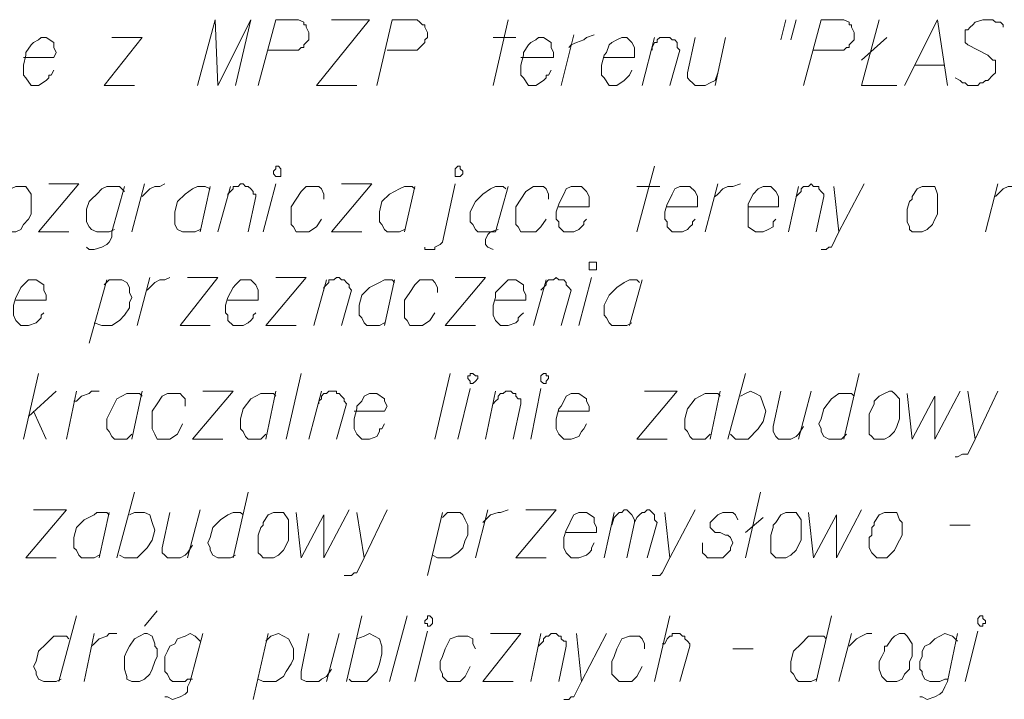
# Model space of a CAD drawing. Header units: metres. Extents: x 7431553 to 7432401, y 5544342 to 5544539.
# Tile 86 of 180: x 7432189 to 7432205, y 5544372 to 5544383. Entities that reach past the tile are written whole.
import ezdxf

# ---------------------------------------------------------------- set-up
doc = ezdxf.new("R2010")
doc.units = ezdxf.units.M
doc.header["$MEASUREMENT"] = 0
doc.layers.add('BG-PR90-PB-PZT-PZT01_2026_04_14$0$MAPA DCP', color=7, linetype='Continuous', lineweight=0)
doc.layers.add('PRIMETECH_XREF', color=7, linetype='Continuous', lineweight=5)

# ---------------------------------------------------------------- blocks, each defined once
blk = doc.blocks.new('BG-PR90-PB-PZT-PZT01_2026_04_14$0$Naddrwiną2025_v2klauzulap')
at = {"layer": 'BG-PR90-PB-PZT-PZT01_2026_04_14$0$MAPA DCP', "linetype": 'Continuous', "lineweight": 9, "transparency": 33554687}
for points in [[(7431782.063, 5544619.338), (7431782.021, 5544619.381), (7431781.936, 5544619.465), (7431781.894, 5544619.55), (7431781.894, 5544619.635), (7431781.852, 5544619.762)], [(7431779.227, 5544619.465), (7431779.185, 5544619.465), (7431779.142, 5544619.423), (7431779.142, 5544619.338), (7431779.1, 5544619.296), (7431779.1, 5544619.211), (7431779.1, 5544619.169), (7431779.1, 5544619.127), (7431779.142, 5544619), (7431779.185, 5544618.957), (7431779.227, 5544618.915), (7431779.269, 5544618.873), (7431779.269, 5544618.83), (7431779.312, 5544618.83), (7431779.354, 5544618.83), (7431779.396, 5544618.83), (7431779.439, 5544618.83), (7431779.481, 5544618.83), (7431779.523, 5544618.873), (7431779.693, 5544619.211), (7431779.777, 5544619.296), (7431779.777, 5544619.338), (7431779.82, 5544619.338), (7431779.862, 5544619.338), (7431779.904, 5544619.338), (7431779.947, 5544619.338), (7431779.989, 5544619.338), (7431780.031, 5544619.296), (7431780.116, 5544619.211), (7431780.116, 5544619.169), (7431780.158, 5544619.127), (7431780.158, 5544619.084), (7431780.201, 5544619.042), (7431780.201, 5544618.957), (7431780.201, 5544618.873), (7431780.158, 5544618.83), (7431780.158, 5544618.788), (7431780.116, 5544618.746), (7431780.074, 5544618.661)], [(7431782.656, 5544619.169), (7431781.852, 5544619.381)], [(7431785.323, 5544619.381), (7431786.127, 5544619), (7431786.381, 5544618.873), (7431786.381, 5544618.788), (7431786.424, 5544618.703), (7431786.424, 5544618.661)], [(7431785.323, 5544618.873), (7431786.127, 5544619)], [(7431790.191, 5544618.83), (7431789.345, 5544619.042)], [(7431787.567, 5544618.576), (7431787.567, 5544618.915)], [(7431785.365, 5544617.857), (7431786.127, 5544617.941), (7431785.408, 5544618.322), (7431786.127, 5544618.322), (7431785.323, 5544618.746)], [(7431790.149, 5544618.534), (7431790.149, 5544618.492), (7431790.191, 5544618.407), (7431790.191, 5544618.238), (7431790.149, 5544618.153), (7431790.064, 5544618.111), (7431790.022, 5544618.111), (7431789.98, 5544618.068), (7431789.853, 5544618.068), (7431789.768, 5544618.111), (7431789.683, 5544618.111), (7431789.599, 5544618.153), (7431789.556, 5544618.238), (7431789.472, 5544618.322), (7431789.429, 5544618.407), (7431789.387, 5544618.492), (7431789.429, 5544618.619), (7431789.514, 5544618.703)], [(7431789.387, 5544618.703), (7431790.191, 5544618.534), (7431790.276, 5544618.492), (7431790.361, 5544618.449), (7431790.403, 5544618.407), (7431790.445, 5544618.322), (7431790.488, 5544618.195), (7431790.445, 5544618.111), (7431790.445, 5544618.068)], [(7431780.201, 5544617.814), (7431779.1, 5544618.365), (7431780.201, 5544618.534)], [(7431779.862, 5544617.984), (7431779.862, 5544618.492)], [(7431779.1, 5544617.391), (7431780.201, 5544617.095), (7431780.201, 5544617.687)], [(7431779.396, 5544617.518), (7431779.777, 5544617.095)], [(7431781.852, 5544617.137), (7431782.656, 5544616.714), (7431782.91, 5544616.587), (7431782.91, 5544616.544), (7431782.952, 5544616.502), (7431782.952, 5544616.417)], [(7431789.599, 5544616.883), (7431789.556, 5544616.925), (7431789.472, 5544617.01), (7431789.429, 5544617.095), (7431789.387, 5544617.179), (7431789.387, 5544617.264)], [(7431780.201, 5544616.121), (7431779.1, 5544616.417), (7431779.1, 5544616.798), (7431779.142, 5544616.883), (7431779.185, 5544616.883), (7431779.185, 5544616.925), (7431779.227, 5544616.925), (7431779.312, 5544616.968), (7431779.354, 5544616.968), (7431779.396, 5544616.968), (7431779.439, 5544616.968), (7431779.481, 5544616.925), (7431779.523, 5544616.883), (7431779.566, 5544616.883), (7431779.566, 5544616.841), (7431779.608, 5544616.798), (7431779.608, 5544616.756), (7431779.608, 5544616.29)], [(7431785.027, 5544617.052), (7431786.127, 5544616.798)], [(7431785.408, 5544616.968), (7431785.365, 5544616.925), (7431785.365, 5544616.714), (7431785.45, 5544616.587), (7431785.619, 5544616.46), (7431785.789, 5544616.417), (7431785.873, 5544616.375), (7431785.958, 5544616.417), (7431786, 5544616.417), (7431786.085, 5544616.46), (7431786.127, 5544616.544), (7431786.127, 5544616.629), (7431786.127, 5544616.671), (7431786.127, 5544616.756), (7431786.043, 5544616.841)], [(7431787.355, 5544616.206), (7431788.117, 5544616.29), (7431787.397, 5544616.671), (7431788.117, 5544616.671), (7431787.313, 5544617.095)], [(7431790.191, 5544616.714), (7431789.387, 5544616.925)], [(7431781.894, 5544616.629), (7431782.656, 5544616.714)], [(7431782.063, 5544615.994), (7431782.021, 5544616.036), (7431781.979, 5544616.079), (7431781.936, 5544616.079), (7431781.894, 5544616.121), (7431781.894, 5544616.163), (7431781.894, 5544616.206), (7431781.852, 5544616.248), (7431781.894, 5544616.29), (7431781.894, 5544616.333), (7431781.894, 5544616.375), (7431781.936, 5544616.375), (7431781.979, 5544616.417), (7431782.021, 5544616.46), (7431782.063, 5544616.46), (7431782.656, 5544616.333)], [(7431789.091, 5544616.587), (7431790.191, 5544616.333)], [(7431789.472, 5544616.502), (7431789.429, 5544616.46), (7431789.429, 5544616.206), (7431789.556, 5544616.079), (7431789.683, 5544615.952), (7431789.853, 5544615.909), (7431789.937, 5544615.909), (7431790.022, 5544615.909), (7431790.064, 5544615.952), (7431790.149, 5544615.994), (7431790.191, 5544616.036), (7431790.191, 5544616.121), (7431790.191, 5544616.206), (7431790.191, 5544616.248), (7431790.149, 5544616.333)], [(7431786.127, 5544616.036), (7431785.323, 5544616.248)], [(7431785.323, 5544615.74), (7431785.916, 5544615.613), (7431786, 5544615.613), (7431786.085, 5544615.655), (7431786.127, 5544615.698), (7431786.127, 5544615.74), (7431786.127, 5544615.782), (7431786.127, 5544615.909), (7431786.085, 5544615.994), (7431786.043, 5544616.036), (7431785.916, 5544616.121)], [(7431779.439, 5544615.909), (7431779.1, 5544615.994)], [(7431782.656, 5544615.867), (7431781.894, 5544616.036)], [(7431779.439, 5544615.74), (7431779.1, 5544615.825)], [(7431782.233, 5544615.19), (7431782.233, 5544615.698), (7431782.063, 5544615.698), (7431781.979, 5544615.655), (7431781.894, 5544615.571), (7431781.894, 5544615.486), (7431781.894, 5544615.444), (7431781.936, 5544615.359), (7431782.021, 5544615.274), (7431782.106, 5544615.232), (7431782.19, 5544615.19), (7431782.317, 5544615.19), (7431782.444, 5544615.19), (7431782.487, 5544615.19), (7431782.571, 5544615.19), (7431782.656, 5544615.317), (7431782.656, 5544615.359), (7431782.656, 5544615.444), (7431782.614, 5544615.528), (7431782.571, 5544615.613), (7431782.529, 5544615.613), (7431782.487, 5544615.613), (7431782.444, 5544615.655)], [(7431785.408, 5544615.063), (7431785.365, 5544615.147), (7431785.323, 5544615.232), (7431785.365, 5544615.317), (7431785.408, 5544615.401), (7431785.535, 5544615.444), (7431785.662, 5544615.486), (7431785.831, 5544615.444), (7431785.958, 5544615.359), (7431786.127, 5544615.19), (7431786.127, 5544615.063), (7431786.127, 5544614.978), (7431786.043, 5544614.893)], [(7431788.117, 5544615.147), (7431787.016, 5544615.401)], [(7431787.694, 5544615.147), (7431787.44, 5544615.444)], [(7431786.127, 5544614.851), (7431785.027, 5544615.147)], [(7431789.641, 5544614.936), (7431789.641, 5544615.274)], [(7431782.063, 5544614.639), (7431782.021, 5544614.682), (7431781.936, 5544614.766), (7431781.894, 5544614.851), (7431781.894, 5544614.936), (7431781.852, 5544615.063)], [(7431787.482, 5544615.02), (7431787.397, 5544614.978), (7431787.355, 5544614.936), (7431787.355, 5544614.766), (7431787.397, 5544614.682), (7431787.482, 5544614.597), (7431787.524, 5544614.555), (7431787.609, 5544614.555), (7431787.651, 5544614.597), (7431787.694, 5544614.639), (7431787.694, 5544614.682), (7431787.694, 5544614.724), (7431787.736, 5544614.809), (7431787.736, 5544614.851), (7431787.778, 5544614.893), (7431787.863, 5544614.936), (7431787.948, 5544614.893), (7431787.99, 5544614.893), (7431788.075, 5544614.809), (7431788.117, 5544614.766), (7431788.117, 5544614.682), (7431788.117, 5544614.597), (7431788.117, 5544614.512), (7431788.075, 5544614.47), (7431788.032, 5544614.428), (7431787.99, 5544614.428), (7431787.948, 5544614.428), (7431787.863, 5544614.428)], [(7431780.201, 5544614.639), (7431779.396, 5544614.809)], [(7431779.396, 5544614.301), (7431779.989, 5544614.174), (7431780.074, 5544614.174), (7431780.116, 5544614.216), (7431780.158, 5544614.258), (7431780.201, 5544614.301), (7431780.201, 5544614.385), (7431780.201, 5544614.47), (7431780.158, 5544614.555), (7431780.116, 5544614.639), (7431779.989, 5544614.682)], [(7431782.656, 5544614.47), (7431781.852, 5544614.682)], [(7431785.323, 5544614.724), (7431786.127, 5544614.555)], [(7431785.408, 5544614.724), (7431785.365, 5544614.682), (7431785.365, 5544614.47), (7431785.45, 5544614.301), (7431785.619, 5544614.174), (7431785.789, 5544614.131), (7431785.873, 5544614.131), (7431785.958, 5544614.131), (7431786, 5544614.174), (7431786.085, 5544614.216), (7431786.127, 5544614.258), (7431786.127, 5544614.343), (7431786.127, 5544614.428), (7431786.127, 5544614.47), (7431786.043, 5544614.555)], [(7431782.233, 5544613.835), (7431782.233, 5544614.343), (7431782.063, 5544614.343), (7431781.979, 5544614.301), (7431781.894, 5544614.216), (7431781.894, 5544614.131), (7431781.894, 5544614.047), (7431781.936, 5544613.962), (7431782.021, 5544613.92), (7431782.106, 5544613.877), (7431782.19, 5544613.835), (7431782.317, 5544613.793), (7431782.444, 5544613.793), (7431782.487, 5544613.835), (7431782.571, 5544613.835), (7431782.656, 5544613.92), (7431782.656, 5544614.004), (7431782.656, 5544614.047), (7431782.656, 5544614.089), (7431782.614, 5544614.174), (7431782.571, 5544614.216), (7431782.529, 5544614.258), (7431782.487, 5544614.258), (7431782.444, 5544614.301)], [(7431787.313, 5544614.301), (7431788.117, 5544613.877), (7431788.371, 5544613.75), (7431788.413, 5544613.708), (7431788.413, 5544613.623), (7431788.413, 5544613.581)], [(7431789.556, 5544613.75), (7431789.556, 5544613.793), (7431789.472, 5544613.835), (7431789.429, 5544613.877), (7431789.429, 5544613.92), (7431789.387, 5544613.92), (7431789.387, 5544613.962), (7431789.387, 5544614.004), (7431789.387, 5544614.047), (7431789.429, 5544614.089), (7431789.429, 5544614.131), (7431789.472, 5544614.131), (7431789.514, 5544614.174), (7431789.556, 5544614.216), (7431789.599, 5544614.216), (7431790.191, 5544614.047)], [(7431779.608, 5544613.581), (7431779.566, 5544613.581), (7431779.481, 5544613.623), (7431779.481, 5544613.666), (7431779.439, 5544613.666), (7431779.396, 5544613.708), (7431779.396, 5544613.75), (7431779.396, 5544613.793), (7431779.396, 5544613.835), (7431779.396, 5544613.877), (7431779.439, 5544613.92), (7431779.439, 5544613.962), (7431779.481, 5544614.004), (7431779.523, 5544614.004), (7431779.566, 5544614.004), (7431779.608, 5544614.047), (7431780.201, 5544613.877)], [(7431785.323, 5544613.454), (7431785.323, 5544614.004), (7431786.127, 5544613.327), (7431786.127, 5544613.835)], [(7431787.355, 5544613.793), (7431788.117, 5544613.877)], [(7431790.191, 5544613.623), (7431789.091, 5544613.877)], [(7431781.894, 5544613.327), (7431781.894, 5544613.708)], [(7431787.567, 5544612.904), (7431787.44, 5544612.946), (7431787.397, 5544612.988), (7431787.355, 5544613.031), (7431787.355, 5544613.073), (7431787.313, 5544613.115), (7431787.313, 5544613.158), (7431787.355, 5544613.2), (7431787.397, 5544613.242), (7431787.482, 5544613.285), (7431787.524, 5544613.285), (7431787.44, 5544613.327), (7431787.397, 5544613.369), (7431787.355, 5544613.412), (7431787.355, 5544613.454), (7431787.313, 5544613.496), (7431787.313, 5544613.539), (7431787.355, 5544613.581), (7431787.397, 5544613.623), (7431787.482, 5544613.623), (7431787.524, 5544613.666), (7431788.117, 5544613.496)], [(7431780.201, 5544613.412), (7431779.396, 5544613.623)], [(7431782.656, 5544613.327), (7431781.555, 5544613.623)], [(7431783.46, 5544613.412), (7431784.222, 5544613.2)], [(7431783.503, 5544613.369), (7431783.46, 5544613.327), (7431783.46, 5544613.2), (7431783.503, 5544613.115), (7431783.587, 5544612.988), (7431783.714, 5544612.861), (7431783.884, 5544612.777), (7431783.968, 5544612.777), (7431784.053, 5544612.777), (7431784.095, 5544612.819), (7431784.18, 5544612.861), (7431784.222, 5544612.904), (7431784.222, 5544613.031), (7431784.222, 5544613.073), (7431784.222, 5544613.158), (7431784.18, 5544613.242)], [(7431789.641, 5544613.454), (7431789.556, 5544613.454), (7431789.472, 5544613.412), (7431789.429, 5544613.369), (7431789.429, 5544613.285), (7431789.429, 5544613.2), (7431789.472, 5544613.073), (7431789.641, 5544612.988), (7431789.768, 5544612.946), (7431789.853, 5544612.904), (7431789.98, 5544612.904), (7431790.064, 5544612.904), (7431790.107, 5544612.946), (7431790.191, 5544613.031), (7431790.191, 5544613.115), (7431790.191, 5544613.2), (7431790.191, 5544613.242), (7431790.107, 5544613.327), (7431789.937, 5544613.412)], [(7431779.735, 5544612.777), (7431779.735, 5544613.285), (7431779.566, 5544613.285), (7431779.481, 5544613.242), (7431779.396, 5544613.158), (7431779.396, 5544613.073), (7431779.439, 5544612.988), (7431779.481, 5544612.904), (7431779.523, 5544612.861), (7431779.65, 5544612.819), (7431779.693, 5544612.777), (7431779.862, 5544612.734), (7431779.947, 5544612.734), (7431780.031, 5544612.734), (7431780.074, 5544612.777), (7431780.201, 5544612.861), (7431780.201, 5544612.946), (7431780.201, 5544612.988), (7431780.116, 5544613.115), (7431780.074, 5544613.158), (7431780.031, 5544613.2), (7431779.947, 5544613.242)], [(7431788.117, 5544613.158), (7431787.524, 5544613.285)], [(7431788.117, 5544612.777), (7431787.355, 5544612.946)], [(7431789.387, 5544612.819), (7431790.191, 5544612.396), (7431790.445, 5544612.269), (7431790.445, 5544612.226), (7431790.488, 5544612.184), (7431790.488, 5544612.099)], [(7431779.566, 5544612.184), (7431779.523, 5544612.226), (7431779.481, 5544612.311), (7431779.439, 5544612.438), (7431779.396, 5544612.48), (7431779.354, 5544612.607)], [(7431782.233, 5544612.015), (7431782.233, 5544612.523), (7431782.063, 5544612.523), (7431781.979, 5544612.48), (7431781.894, 5544612.396), (7431781.894, 5544612.311), (7431781.894, 5544612.226), (7431781.936, 5544612.142), (7431782.021, 5544612.099), (7431782.106, 5544612.057), (7431782.19, 5544612.015), (7431782.317, 5544611.972), (7431782.444, 5544611.972), (7431782.487, 5544612.015), (7431782.571, 5544612.015), (7431782.656, 5544612.099), (7431782.656, 5544612.184), (7431782.656, 5544612.226), (7431782.656, 5544612.269), (7431782.614, 5544612.353), (7431782.571, 5544612.396), (7431782.529, 5544612.438), (7431782.487, 5544612.438), (7431782.444, 5544612.48)], [(7431784.222, 5544612.353), (7431783.418, 5544612.565)], [(7431785.662, 5544612.015), (7431785.662, 5544612.523), (7431785.577, 5544612.523), (7431785.492, 5544612.48), (7431785.45, 5544612.48), (7431785.365, 5544612.353), (7431785.365, 5544612.311), (7431785.365, 5544612.226), (7431785.408, 5544612.142), (7431785.492, 5544612.099), (7431785.577, 5544612.057), (7431785.619, 5544612.015), (7431785.789, 5544611.972), (7431785.873, 5544611.972), (7431785.958, 5544611.972), (7431786.043, 5544612.015), (7431786.127, 5544612.099), (7431786.127, 5544612.184), (7431786.127, 5544612.226), (7431786.085, 5544612.353), (7431786, 5544612.396), (7431785.958, 5544612.438), (7431785.873, 5544612.48)], [(7431787.694, 5544612.142), (7431787.694, 5544612.65), (7431787.609, 5544612.65), (7431787.524, 5544612.607), (7431787.44, 5544612.607), (7431787.355, 5544612.48), (7431787.355, 5544612.438), (7431787.355, 5544612.353), (7431787.397, 5544612.269), (7431787.482, 5544612.226), (7431787.567, 5544612.184), (7431787.651, 5544612.142), (7431787.778, 5544612.099), (7431787.863, 5544612.099), (7431787.948, 5544612.099), (7431788.032, 5544612.142), (7431788.117, 5544612.226), (7431788.117, 5544612.311), (7431788.117, 5544612.353), (7431788.075, 5544612.48), (7431788.032, 5544612.523), (7431787.99, 5544612.565), (7431787.948, 5544612.565), (7431787.863, 5544612.607)], [(7431789.387, 5544612.311), (7431790.191, 5544612.396)], [(7431780.201, 5544612.057), (7431779.354, 5544612.269)], [(7431783.63, 5544611.718), (7431783.587, 5544611.761), (7431783.545, 5544611.803), (7431783.503, 5544611.803), (7431783.46, 5544611.845), (7431783.46, 5544611.888), (7431783.46, 5544611.93), (7431783.418, 5544611.972), (7431783.46, 5544612.015), (7431783.46, 5544612.057), (7431783.46, 5544612.099), (7431783.503, 5544612.142), (7431783.545, 5544612.142), (7431783.587, 5544612.184), (7431783.63, 5544612.226), (7431784.222, 5544612.057)], [(7431789.599, 5544611.676), (7431789.556, 5544611.718), (7431789.514, 5544611.761), (7431789.472, 5544611.761), (7431789.429, 5544611.803), (7431789.429, 5544611.845), (7431789.387, 5544611.888), (7431789.387, 5544611.93), (7431789.387, 5544611.972), (7431789.429, 5544612.015), (7431789.429, 5544612.057), (7431789.472, 5544612.057), (7431789.514, 5544612.099), (7431789.514, 5544612.142), (7431789.556, 5544612.142), (7431789.599, 5544612.142), (7431790.191, 5544612.015)], [(7431779.735, 5544611.38), (7431779.735, 5544611.93), (7431779.65, 5544611.93), (7431779.566, 5544611.888), (7431779.481, 5544611.888), (7431779.396, 5544611.761), (7431779.396, 5544611.676), (7431779.439, 5544611.634), (7431779.481, 5544611.549), (7431779.523, 5544611.507), (7431779.65, 5544611.422), (7431779.693, 5544611.422), (7431779.862, 5544611.38), (7431779.947, 5544611.38), (7431780.031, 5544611.38), (7431780.074, 5544611.422), (7431780.201, 5544611.507), (7431780.201, 5544611.549), (7431780.201, 5544611.634), (7431780.116, 5544611.761), (7431780.074, 5544611.803), (7431780.031, 5544611.803), (7431780.031, 5544611.845), (7431779.947, 5544611.888)], [(7431782.106, 5544611.845), (7431782.021, 5544611.845), (7431781.936, 5544611.803), (7431781.894, 5544611.761), (7431781.894, 5544611.676), (7431781.894, 5544611.591), (7431781.979, 5544611.464), (7431782.106, 5544611.38), (7431782.233, 5544611.295), (7431782.317, 5544611.295), (7431782.487, 5544611.295), (7431782.529, 5544611.295), (7431782.571, 5544611.337), (7431782.656, 5544611.38), (7431782.656, 5544611.464), (7431782.656, 5544611.549), (7431782.656, 5544611.634), (7431782.571, 5544611.718), (7431782.444, 5544611.803)], [(7431787.313, 5544611.464), (7431787.313, 5544611.972), (7431788.117, 5544611.295), (7431788.117, 5544611.803)], [(7431784.222, 5544611.591), (7431783.46, 5544611.803)], [(7431786.127, 5544611.549), (7431785.281, 5544611.718)], [(7431790.191, 5544611.549), (7431789.387, 5544611.718)], [(7431783.799, 5544610.956), (7431783.799, 5544611.464), (7431783.714, 5544611.464), (7431783.63, 5544611.422), (7431783.545, 5544611.422), (7431783.46, 5544611.295), (7431783.46, 5544611.21), (7431783.46, 5544611.168), (7431783.545, 5544611.083), (7431783.587, 5544611.041), (7431783.672, 5544610.956), (7431783.757, 5544610.956), (7431783.884, 5544610.914), (7431784.011, 5544610.914), (7431784.053, 5544610.914), (7431784.138, 5544610.956), (7431784.222, 5544611.041), (7431784.222, 5544611.083), (7431784.222, 5544611.168), (7431784.18, 5544611.295), (7431784.138, 5544611.337), (7431784.095, 5544611.337), (7431784.053, 5544611.38), (7431784.011, 5544611.422)], [(7431785.535, 5544610.914), (7431785.492, 5544610.956), (7431785.45, 5544610.999), (7431785.408, 5544610.999), (7431785.365, 5544611.041), (7431785.365, 5544611.083), (7431785.323, 5544611.126), (7431785.323, 5544611.168), (7431785.323, 5544611.21), (7431785.365, 5544611.253), (7431785.365, 5544611.295), (7431785.408, 5544611.295), (7431785.45, 5544611.337), (7431785.45, 5544611.38), (7431785.492, 5544611.38), (7431785.535, 5544611.38), (7431786.127, 5544611.253)], [(7431789.387, 5544610.872), (7431789.387, 5544611.38), (7431790.191, 5544610.745), (7431790.191, 5544611.253)], [(7431780.201, 5544610.914), (7431779.1, 5544611.168)], [(7431779.396, 5544610.914), (7431779.396, 5544611.295)], [(7431781.894, 5544611.168), (7431782.656, 5544610.956)], [(7431787.524, 5544610.745), (7431787.482, 5544610.787), (7431787.397, 5544610.872), (7431787.355, 5544610.999), (7431787.355, 5544611.041), (7431787.313, 5544611.168)], [(7431781.936, 5544611.126), (7431781.894, 5544611.083), (7431781.894, 5544610.956), (7431781.936, 5544610.872), (7431782.021, 5544610.745), (7431782.148, 5544610.618), (7431782.317, 5544610.533), (7431782.402, 5544610.533), (7431782.487, 5544610.533), (7431782.529, 5544610.575), (7431782.614, 5544610.618), (7431782.656, 5544610.66), (7431782.656, 5544610.745), (7431782.656, 5544610.829), (7431782.656, 5544610.872), (7431782.614, 5544610.999)], [(7431782.656, 5544610.956), (7431782.656, 5544610.872), (7431782.698, 5544610.829), (7431782.783, 5544610.787), (7431782.868, 5544610.787), (7431782.91, 5544610.829), (7431782.952, 5544610.914)], [(7431786.127, 5544610.787), (7431785.323, 5544610.956)], [(7431783.418, 5544610.279), (7431783.418, 5544610.787), (7431784.222, 5544610.11), (7431784.222, 5544610.618)], [(7431788.117, 5544610.618), (7431787.313, 5544610.829)], [(7431786.127, 5544610.321), (7431785.281, 5544610.533)], [(7431789.641, 5544610.618), (7431789.556, 5544610.575), (7431789.472, 5544610.575), (7431789.429, 5544610.491), (7431789.429, 5544610.406), (7431789.429, 5544610.321), (7431789.472, 5544610.194), (7431789.641, 5544610.11), (7431789.768, 5544610.067), (7431789.853, 5544610.025), (7431789.98, 5544610.025), (7431790.064, 5544610.067), (7431790.107, 5544610.067), (7431790.191, 5544610.152), (7431790.191, 5544610.237), (7431790.191, 5544610.321), (7431790.191, 5544610.364), (7431790.107, 5544610.448), (7431789.937, 5544610.533)], [(7431787.44, 5544610.067), (7431787.355, 5544610.152), (7431787.355, 5544610.364), (7431787.397, 5544610.406), (7431787.482, 5544610.448), (7431787.567, 5544610.491), (7431787.651, 5544610.491), (7431787.736, 5544610.491), (7431787.821, 5544610.448), (7431787.948, 5544610.406), (7431788.032, 5544610.321), (7431788.117, 5544610.194), (7431788.117, 5544610.11), (7431788.117, 5544609.983), (7431788.075, 5544609.898)], [(7431782.91, 5544609.771), (7431782.952, 5544609.771), (7431782.952, 5544609.94), (7431782.91, 5544609.94), (7431782.868, 5544610.025), (7431782.825, 5544610.067), (7431781.852, 5544610.279)], [(7431786.127, 5544609.94), (7431785.027, 5544610.194)], [(7431788.413, 5544609.813), (7431787.355, 5544610.067)], [(7431783.672, 5544609.983), (7431783.587, 5544609.983), (7431783.503, 5544609.94), (7431783.46, 5544609.898), (7431783.46, 5544609.771), (7431783.46, 5544609.686), (7431783.545, 5544609.602), (7431783.672, 5544609.517), (7431783.799, 5544609.432), (7431783.884, 5544609.432), (7431784.053, 5544609.432), (7431784.095, 5544609.432), (7431784.138, 5544609.475), (7431784.222, 5544609.517), (7431784.222, 5544609.602), (7431784.222, 5544609.686), (7431784.222, 5544609.729), (7431784.138, 5544609.856), (7431784.011, 5544609.94)], [(7431780.201, 5544608.967), (7431779.1, 5544609.221), (7431779.1, 5544609.644), (7431779.142, 5544609.686), (7431779.185, 5544609.729), (7431779.185, 5544609.771), (7431779.227, 5544609.771), (7431779.312, 5544609.813), (7431779.354, 5544609.813), (7431779.396, 5544609.813), (7431779.439, 5544609.771), (7431779.481, 5544609.771), (7431779.523, 5544609.729), (7431779.566, 5544609.686), (7431779.608, 5544609.644), (7431779.608, 5544609.602), (7431779.608, 5544609.136)], [(7431790.191, 5544609.602), (7431789.345, 5544609.813)], [(7431781.894, 5544609.602), (7431782.656, 5544609.432)], [(7431781.936, 5544609.602), (7431781.894, 5544609.559), (7431781.894, 5544609.432), (7431781.936, 5544609.348), (7431782.021, 5544609.178), (7431782.148, 5544609.051), (7431782.317, 5544609.009), (7431782.402, 5544609.009), (7431782.487, 5544609.009), (7431782.529, 5544609.051), (7431782.614, 5544609.094), (7431782.656, 5544609.136), (7431782.656, 5544609.221), (7431782.656, 5544609.305), (7431782.656, 5544609.348), (7431782.614, 5544609.432)], [(7431790.191, 5544609.178), (7431789.091, 5544609.475)], [(7431783.46, 5544609.263), (7431784.222, 5544609.094)], [(7431783.503, 5544609.263), (7431783.46, 5544609.221), (7431783.46, 5544609.094), (7431783.503, 5544609.009), (7431783.587, 5544608.84), (7431783.714, 5544608.713), (7431783.884, 5544608.67), (7431783.968, 5544608.67), (7431784.053, 5544608.67), (7431784.095, 5544608.713), (7431784.18, 5544608.755), (7431784.222, 5544608.797), (7431784.222, 5544608.882), (7431784.222, 5544608.967), (7431784.222, 5544609.009), (7431784.18, 5544609.094)], [(7431785.662, 5544608.586), (7431785.662, 5544609.094), (7431785.577, 5544609.136), (7431785.492, 5544609.094), (7431785.45, 5544609.094), (7431785.365, 5544608.967), (7431785.365, 5544608.882), (7431785.365, 5544608.84), (7431785.408, 5544608.755), (7431785.492, 5544608.713), (7431785.577, 5544608.628), (7431785.619, 5544608.628), (7431785.789, 5544608.586), (7431785.873, 5544608.586), (7431785.958, 5544608.586), (7431786.043, 5544608.628), (7431786.127, 5544608.713), (7431786.127, 5544608.755), (7431786.127, 5544608.84), (7431786.085, 5544608.967), (7431786, 5544609.009), (7431785.958, 5544609.009), (7431785.958, 5544609.051), (7431785.873, 5544609.094)], [(7431787.313, 5544609.136), (7431788.117, 5544608.755), (7431788.371, 5544608.628), (7431788.371, 5544608.586), (7431788.413, 5544608.543), (7431788.413, 5544608.459), (7431788.413, 5544608.416)], [(7431789.472, 5544608.628), (7431789.429, 5544608.755), (7431789.387, 5544608.84), (7431789.429, 5544608.924), (7431789.472, 5544609.009), (7431789.599, 5544609.051), (7431789.726, 5544609.051), (7431789.895, 5544609.009), (7431790.022, 5544608.967), (7431790.191, 5544608.797), (7431790.191, 5544608.67), (7431790.191, 5544608.543), (7431790.149, 5544608.501)], [(7431781.852, 5544608.374), (7431781.852, 5544608.882), (7431782.656, 5544608.205), (7431782.656, 5544608.713)], [(7431779.1, 5544608.205), (7431779.1, 5544608.84), (7431780.201, 5544607.951), (7431780.201, 5544608.628)], [(7431787.355, 5544608.628), (7431788.117, 5544608.755)], [(7431790.191, 5544608.459), (7431789.091, 5544608.713)], [(7431783.63, 5544608.078), (7431783.587, 5544608.078), (7431783.545, 5544608.12), (7431783.503, 5544608.162), (7431783.46, 5544608.162), (7431783.46, 5544608.205), (7431783.46, 5544608.247), (7431783.418, 5544608.289), (7431783.418, 5544608.332), (7431783.46, 5544608.374), (7431783.46, 5544608.416), (7431783.503, 5544608.459), (7431783.545, 5544608.501), (7431783.587, 5544608.501), (7431783.63, 5544608.543), (7431784.222, 5544608.374)], [(7431785.535, 5544607.993), (7431785.492, 5544607.993), (7431785.45, 5544608.035), (7431785.408, 5544608.035), (7431785.365, 5544608.078), (7431785.365, 5544608.12), (7431785.323, 5544608.162), (7431785.323, 5544608.205), (7431785.323, 5544608.247), (7431785.323, 5544608.289), (7431785.365, 5544608.289), (7431785.365, 5544608.332), (7431785.408, 5544608.374), (7431785.45, 5544608.416), (7431785.492, 5544608.416), (7431785.535, 5544608.459), (7431786.127, 5544608.289)], [(7431787.355, 5544607.612), (7431788.117, 5544607.697), (7431787.397, 5544608.078), (7431788.117, 5544608.078), (7431787.313, 5544608.501)], [(7431790.191, 5544608.12), (7431789.387, 5544608.332)], [(7431789.387, 5544607.824), (7431790.022, 5544607.697), (7431790.149, 5544607.697), (7431790.191, 5544607.781), (7431790.191, 5544607.824), (7431790.191, 5544607.866), (7431790.191, 5544607.993), (7431790.149, 5544608.035), (7431790.107, 5544608.12), (7431789.98, 5544608.205)], [(7431782.106, 5544608.078), (7431782.021, 5544608.078), (7431781.936, 5544608.035), (7431781.894, 5544607.993), (7431781.894, 5544607.866), (7431781.894, 5544607.781), (7431781.979, 5544607.697), (7431782.106, 5544607.612), (7431782.233, 5544607.527), (7431782.317, 5544607.527), (7431782.487, 5544607.527), (7431782.529, 5544607.527), (7431782.571, 5544607.57), (7431782.656, 5544607.612), (7431782.656, 5544607.697), (7431782.656, 5544607.781), (7431782.656, 5544607.824), (7431782.571, 5544607.951), (7431782.444, 5544608.035)], [(7431784.222, 5544607.908), (7431783.46, 5544608.12)], [(7431786.127, 5544607.824), (7431785.323, 5544608.035)], [(7431780.201, 5544606.977), (7431779.1, 5544607.273), (7431779.1, 5544607.654), (7431779.142, 5544607.739), (7431779.185, 5544607.739), (7431779.185, 5544607.781), (7431779.227, 5544607.781), (7431779.312, 5544607.824), (7431779.354, 5544607.824), (7431779.396, 5544607.824), (7431779.439, 5544607.824), (7431779.481, 5544607.781), (7431779.523, 5544607.739), (7431779.566, 5544607.739), (7431779.566, 5544607.697), (7431779.608, 5544607.654), (7431779.608, 5544607.612), (7431779.608, 5544607.146)], [(7431783.418, 5544607.273), (7431783.418, 5544607.781), (7431784.222, 5544607.104), (7431784.222, 5544607.612)], [(7431786.127, 5544607.443), (7431785.027, 5544607.697)], [(7431789.514, 5544607.104), (7431789.429, 5544607.189), (7431789.387, 5544607.316), (7431789.429, 5544607.4), (7431789.472, 5544607.485), (7431789.556, 5544607.527), (7431789.641, 5544607.57), (7431789.726, 5544607.57), (7431789.81, 5544607.57), (7431789.895, 5544607.527), (7431790.022, 5544607.443), (7431790.107, 5544607.4), (7431790.191, 5544607.273), (7431790.191, 5544607.146), (7431790.191, 5544607.062), (7431790.149, 5544606.977)], [(7431782.656, 5544607.062), (7431781.852, 5544607.273)], [(7431785.323, 5544607.273), (7431786.127, 5544607.104)], [(7431785.408, 5544607.273), (7431785.365, 5544607.231), (7431785.365, 5544607.019), (7431785.45, 5544606.85), (7431785.619, 5544606.723), (7431785.789, 5544606.681), (7431785.873, 5544606.681), (7431785.958, 5544606.681), (7431786, 5544606.723), (7431786.085, 5544606.765), (7431786.127, 5544606.808), (7431786.127, 5544606.892), (7431786.127, 5544606.977), (7431786.127, 5544607.019), (7431786.043, 5544607.104)], [(7431790.488, 5544606.892), (7431789.387, 5544607.146)], [(7431782.063, 5544606.469), (7431782.021, 5544606.469), (7431781.979, 5544606.511), (7431781.936, 5544606.554), (7431781.894, 5544606.554), (7431781.894, 5544606.596), (7431781.894, 5544606.638), (7431781.852, 5544606.681), (7431781.852, 5544606.723), (7431781.894, 5544606.765), (7431781.894, 5544606.808), (7431781.936, 5544606.85), (7431781.979, 5544606.892), (7431782.021, 5544606.892), (7431782.021, 5544606.935), (7431782.063, 5544606.935), (7431782.656, 5544606.808)], [(7431783.799, 5544606.469), (7431783.799, 5544606.977), (7431783.63, 5544606.977), (7431783.545, 5544606.935), (7431783.46, 5544606.85), (7431783.46, 5544606.765), (7431783.46, 5544606.681), (7431783.545, 5544606.596), (7431783.587, 5544606.554), (7431783.672, 5544606.511), (7431783.757, 5544606.469), (7431783.884, 5544606.427), (7431784.011, 5544606.427), (7431784.053, 5544606.469), (7431784.138, 5544606.469), (7431784.222, 5544606.554), (7431784.222, 5544606.638), (7431784.222, 5544606.681), (7431784.222, 5544606.723), (7431784.18, 5544606.808), (7431784.138, 5544606.85), (7431784.095, 5544606.892), (7431784.053, 5544606.892), (7431784.011, 5544606.935)], [(7431780.201, 5544605.961), (7431779.1, 5544606.257), (7431780.201, 5544606.3), (7431779.1, 5544606.85), (7431780.201, 5544606.596)], [(7431787.016, 5544606.808), (7431788.117, 5544606.554)], [(7431787.397, 5544606.723), (7431787.355, 5544606.681), (7431787.355, 5544606.554), (7431787.397, 5544606.469), (7431787.482, 5544606.342), (7431787.609, 5544606.215), (7431787.778, 5544606.173), (7431787.863, 5544606.13), (7431787.948, 5544606.173), (7431787.99, 5544606.173), (7431788.075, 5544606.215), (7431788.117, 5544606.3), (7431788.117, 5544606.384), (7431788.117, 5544606.427), (7431788.117, 5544606.511), (7431788.075, 5544606.596)], [(7431785.323, 5544606.046), (7431785.323, 5544606.554), (7431786.127, 5544605.876), (7431786.127, 5544606.384)], [(7431782.656, 5544606.3), (7431781.894, 5544606.511)], [(7431783.418, 5544605.792), (7431783.418, 5544606.3), (7431784.222, 5544605.665), (7431784.222, 5544606.173)], [(7431781.894, 5544606.173), (7431782.656, 5544606.003)], [(7431781.936, 5544606.173), (7431781.894, 5544606.088), (7431781.894, 5544605.961), (7431781.936, 5544605.876), (7431782.021, 5544605.749), (7431782.148, 5544605.622), (7431782.317, 5544605.58), (7431782.402, 5544605.58), (7431782.487, 5544605.58), (7431782.529, 5544605.58), (7431782.614, 5544605.622), (7431782.656, 5544605.707), (7431782.656, 5544605.792), (7431782.656, 5544605.834), (7431782.656, 5544605.919), (7431782.614, 5544606.003)], [(7431788.117, 5544605.792), (7431787.313, 5544606.003)], [(7431789.387, 5544606.046), (7431790.191, 5544605.834), (7431790.276, 5544605.792), (7431790.361, 5544605.792), (7431790.403, 5544605.749), (7431790.445, 5544605.665), (7431790.488, 5544605.538), (7431790.445, 5544605.453), (7431790.445, 5544605.411)], [(7431790.149, 5544605.876), (7431790.149, 5544605.792), (7431790.191, 5544605.749), (7431790.191, 5544605.538), (7431790.149, 5544605.495), (7431790.064, 5544605.453), (7431790.022, 5544605.411), (7431789.98, 5544605.411), (7431789.853, 5544605.411), (7431789.768, 5544605.411), (7431789.683, 5544605.453), (7431789.599, 5544605.495), (7431789.556, 5544605.58), (7431789.472, 5544605.622), (7431789.429, 5544605.749), (7431789.387, 5544605.834), (7431789.429, 5544605.919), (7431789.514, 5544606.003)], [(7431785.577, 5544605.749), (7431785.45, 5544605.749), (7431785.408, 5544605.707), (7431785.365, 5544605.665), (7431785.365, 5544605.58), (7431785.365, 5544605.453), (7431785.408, 5544605.368), (7431785.535, 5544605.284), (7431785.662, 5544605.199), (7431785.789, 5544605.199), (7431785.916, 5544605.199), (7431785.958, 5544605.199), (7431786.043, 5544605.241), (7431786.127, 5544605.284), (7431786.127, 5544605.368), (7431786.127, 5544605.453), (7431786.127, 5544605.495), (7431786.043, 5544605.622), (7431785.873, 5544605.707)], [(7431787.355, 5544605.495), (7431787.948, 5544605.368), (7431788.032, 5544605.368), (7431788.075, 5544605.411), (7431788.117, 5544605.453), (7431788.117, 5544605.495), (7431788.117, 5544605.538), (7431788.117, 5544605.665), (7431788.075, 5544605.749), (7431788.032, 5544605.792), (7431787.905, 5544605.876)], [(7431782.063, 5544605.03), (7431782.021, 5544605.072), (7431781.936, 5544605.157), (7431781.894, 5544605.241), (7431781.894, 5544605.326), (7431781.852, 5544605.411)], [(7431783.63, 5544605.114), (7431783.587, 5544605.157), (7431783.503, 5544605.241), (7431783.46, 5544605.326), (7431783.46, 5544605.411), (7431783.418, 5544605.495)], [(7431787.397, 5544604.818), (7431787.355, 5544604.903), (7431787.355, 5544605.072), (7431787.397, 5544605.157), (7431787.524, 5544605.199), (7431787.651, 5544605.241), (7431787.821, 5544605.199), (7431787.948, 5544605.114), (7431788.117, 5544604.945), (7431788.117, 5544604.818), (7431788.117, 5544604.733), (7431788.075, 5544604.649)], [(7431789.006, 5544605.284), (7431789.26, 5544605.072)], [(7431782.656, 5544604.86), (7431781.852, 5544605.072)], [(7431784.222, 5544604.945), (7431783.418, 5544605.157)], [(7431779.396, 5544604.522), (7431779.396, 5544605.03), (7431780.201, 5544604.395), (7431780.201, 5544604.903)], [(7431785.323, 5544605.03), (7431786.127, 5544604.86)], [(7431785.408, 5544605.03), (7431785.365, 5544604.987), (7431785.365, 5544604.776), (7431785.45, 5544604.606), (7431785.619, 5544604.522), (7431785.789, 5544604.437), (7431785.873, 5544604.437), (7431785.958, 5544604.437), (7431786, 5544604.479), (7431786.085, 5544604.522), (7431786.127, 5544604.564), (7431786.127, 5544604.649), (7431786.127, 5544604.733), (7431786.127, 5544604.776), (7431786.043, 5544604.86)], [(7431788.117, 5544604.606), (7431787.016, 5544604.903)], [(7431782.614, 5544604.564), (7431782.656, 5544604.479), (7431782.656, 5544604.268), (7431782.614, 5544604.183), (7431782.571, 5544604.141), (7431782.487, 5544604.098), (7431782.444, 5544604.098), (7431782.317, 5544604.098), (7431782.275, 5544604.098), (7431782.148, 5544604.141), (7431782.106, 5544604.183), (7431782.021, 5544604.268), (7431781.936, 5544604.352), (7431781.894, 5544604.437), (7431781.894, 5544604.522), (7431781.894, 5544604.649), (7431781.979, 5544604.733)], [(7431781.894, 5544604.733), (7431782.656, 5544604.522), (7431782.741, 5544604.522), (7431782.825, 5544604.479), (7431782.868, 5544604.437), (7431782.91, 5544604.352), (7431782.952, 5544604.225), (7431782.952, 5544604.141), (7431782.91, 5544604.098)], [(7431783.545, 5544604.395), (7431783.46, 5544604.479), (7431783.46, 5544604.691), (7431783.503, 5544604.776), (7431783.587, 5544604.818), (7431783.672, 5544604.818), (7431783.757, 5544604.86), (7431783.841, 5544604.818), (7431783.926, 5544604.818), (7431784.053, 5544604.733), (7431784.138, 5544604.649), (7431784.222, 5544604.522), (7431784.222, 5544604.437), (7431784.222, 5544604.352), (7431784.18, 5544604.225)], [(7431789.599, 5544604.183), (7431789.556, 5544604.225), (7431789.472, 5544604.31), (7431789.429, 5544604.437), (7431789.387, 5544604.479), (7431789.387, 5544604.606)], [(7431784.519, 5544604.141), (7431783.46, 5544604.437)], [(7431787.355, 5544604.479), (7431788.117, 5544604.31)], [(7431787.397, 5544604.479), (7431787.355, 5544604.437), (7431787.355, 5544604.268), (7431787.397, 5544604.225), (7431787.482, 5544604.056), (7431787.609, 5544603.929), (7431787.778, 5544603.887), (7431787.863, 5544603.887), (7431787.948, 5544603.887), (7431787.99, 5544603.929), (7431788.075, 5544603.971), (7431788.117, 5544604.014), (7431788.117, 5544604.098), (7431788.117, 5544604.183), (7431788.117, 5544604.225), (7431788.075, 5544604.31)], [(7431785.492, 5544603.887), (7431785.492, 5544603.929), (7431785.408, 5544604.014), (7431785.365, 5544604.141), (7431785.323, 5544604.183), (7431785.323, 5544604.31)], [(7431790.191, 5544604.056), (7431789.387, 5544604.225)], [(7431781.852, 5544603.463), (7431781.852, 5544603.971), (7431782.656, 5544603.294), (7431782.656, 5544603.802)], [(7431786.127, 5544603.76), (7431785.323, 5544603.929)], [(7431789.091, 5544603.929), (7431790.191, 5544603.633)], [(7431787.313, 5544603.209), (7431787.313, 5544603.76), (7431788.117, 5544603.082), (7431788.117, 5544603.59)], [(7431789.472, 5544603.802), (7431789.429, 5544603.76), (7431789.429, 5544603.548), (7431789.556, 5544603.421), (7431789.683, 5544603.294), (7431789.853, 5544603.252), (7431789.937, 5544603.209), (7431790.022, 5544603.252), (7431790.064, 5544603.252), (7431790.149, 5544603.294), (7431790.191, 5544603.379), (7431790.191, 5544603.463), (7431790.191, 5544603.506), (7431790.191, 5544603.59), (7431790.149, 5544603.675)], [(7431779.735, 5544603.04), (7431779.735, 5544603.548), (7431779.65, 5544603.59), (7431779.566, 5544603.548), (7431779.481, 5544603.548), (7431779.396, 5544603.421), (7431779.396, 5544603.336), (7431779.439, 5544603.294), (7431779.481, 5544603.209), (7431779.523, 5544603.167), (7431779.65, 5544603.082), (7431779.693, 5544603.082), (7431779.862, 5544603.04), (7431779.947, 5544603.04), (7431780.031, 5544603.04), (7431780.074, 5544603.082), (7431780.201, 5544603.167), (7431780.201, 5544603.209), (7431780.201, 5544603.294), (7431780.116, 5544603.421), (7431780.074, 5544603.463), (7431780.031, 5544603.463), (7431780.031, 5544603.506), (7431779.947, 5544603.548)], [(7431785.746, 5544603.125), (7431785.323, 5544603.59)], [(7431783.799, 5544602.913), (7431783.799, 5544603.421), (7431783.714, 5544603.421), (7431783.63, 5544603.379), (7431783.545, 5544603.379), (7431783.46, 5544603.252), (7431783.46, 5544603.209), (7431783.46, 5544603.125), (7431783.545, 5544603.04), (7431783.587, 5544602.998), (7431783.672, 5544602.955), (7431783.757, 5544602.913), (7431783.884, 5544602.871), (7431784.011, 5544602.871), (7431784.053, 5544602.871), (7431784.138, 5544602.913), (7431784.222, 5544602.998), (7431784.222, 5544603.082), (7431784.222, 5544603.125), (7431784.18, 5544603.252), (7431784.138, 5544603.294), (7431784.095, 5544603.336), (7431784.053, 5544603.336), (7431784.011, 5544603.379)], [(7431785.662, 5544603.209), (7431786.127, 5544603.421)], [(7431786.127, 5544603.04), (7431785.027, 5544603.294)]]:
    blk.add_lwpolyline(points, dxfattribs=at)
for points in [[(7431789.091, 5544619.084), (7431789.091, 5544619.127), (7431789.133, 5544619.127), (7431789.175, 5544619.169), (7431789.218, 5544619.169), (7431789.218, 5544619.127), (7431789.26, 5544619.127), (7431789.26, 5544619.084), (7431789.218, 5544619.042), (7431789.175, 5544619.042), (7431789.133, 5544619.042)], [(7431781.894, 5544618.195), (7431781.894, 5544618.322), (7431782.021, 5544618.365), (7431782.36, 5544618.365), (7431782.444, 5544618.322), (7431782.529, 5544618.28), (7431782.614, 5544618.195), (7431782.656, 5544618.111), (7431782.656, 5544617.984), (7431782.656, 5544617.941), (7431782.614, 5544617.899), (7431782.571, 5544617.899), (7431782.487, 5544617.857), (7431782.317, 5544617.857), (7431782.275, 5544617.857), (7431782.148, 5544617.899), (7431782.106, 5544617.941), (7431782.063, 5544617.941), (7431781.936, 5544618.026), (7431781.894, 5544618.111)], [(7431789.387, 5544617.73), (7431789.387, 5544617.814), (7431789.429, 5544617.857), (7431789.556, 5544617.941), (7431789.599, 5544617.941), (7431789.641, 5544617.941), (7431789.768, 5544617.941), (7431789.853, 5544617.899), (7431789.98, 5544617.899), (7431790.064, 5544617.814), (7431790.149, 5544617.772), (7431790.191, 5544617.687), (7431790.191, 5544617.56), (7431790.191, 5544617.518), (7431790.149, 5544617.476), (7431790.107, 5544617.433), (7431789.98, 5544617.391), (7431789.853, 5544617.391), (7431789.768, 5544617.433), (7431789.683, 5544617.476), (7431789.599, 5544617.476), (7431789.599, 5544617.518), (7431789.472, 5544617.603), (7431789.429, 5544617.645)], [(7431787.355, 5544617.56), (7431787.355, 5544617.687), (7431787.482, 5544617.73), (7431787.524, 5544617.772), (7431787.567, 5544617.772), (7431787.609, 5544617.772), (7431787.736, 5544617.772), (7431787.821, 5544617.73), (7431787.905, 5544617.687), (7431787.99, 5544617.645), (7431788.075, 5544617.56), (7431788.117, 5544617.518), (7431788.117, 5544617.391), (7431788.117, 5544617.349), (7431788.075, 5544617.306), (7431788.032, 5544617.264), (7431787.948, 5544617.222), (7431787.778, 5544617.222), (7431787.736, 5544617.264), (7431787.609, 5544617.264), (7431787.567, 5544617.306), (7431787.524, 5544617.306), (7431787.397, 5544617.391), (7431787.355, 5544617.476)], [(7431785.323, 5544617.56), (7431785.323, 5544617.603), (7431785.365, 5544617.645), (7431785.45, 5544617.73), (7431785.492, 5544617.73), (7431785.535, 5544617.73), (7431785.577, 5544617.73), (7431785.704, 5544617.73), (7431785.789, 5544617.73), (7431785.916, 5544617.687), (7431786, 5544617.645), (7431786.085, 5544617.56), (7431786.127, 5544617.476), (7431786.127, 5544617.349), (7431786.127, 5544617.306), (7431786.085, 5544617.264), (7431786.043, 5544617.222), (7431785.916, 5544617.222), (7431785.789, 5544617.222), (7431785.704, 5544617.222), (7431785.619, 5544617.264), (7431785.535, 5544617.306), (7431785.492, 5544617.306), (7431785.408, 5544617.391), (7431785.365, 5544617.476)], [(7431787.355, 5544615.867), (7431787.355, 5544615.994), (7431787.482, 5544616.079), (7431787.821, 5544616.079), (7431787.905, 5544616.036), (7431787.99, 5544615.994), (7431788.075, 5544615.909), (7431788.117, 5544615.825), (7431788.117, 5544615.698), (7431788.117, 5544615.655), (7431788.075, 5544615.613), (7431788.032, 5544615.571), (7431787.948, 5544615.571), (7431787.778, 5544615.571), (7431787.736, 5544615.571), (7431787.609, 5544615.613), (7431787.567, 5544615.613), (7431787.524, 5544615.655), (7431787.397, 5544615.74), (7431787.355, 5544615.825)], [(7431783.164, 5544612.565), (7431783.164, 5544612.65), (7431783.291, 5544612.65), (7431783.291, 5544612.523), (7431783.249, 5544612.523), (7431783.206, 5544612.523), (7431783.164, 5544612.523)], [(7431785.027, 5544611.761), (7431785.027, 5544611.803), (7431785.069, 5544611.803), (7431785.069, 5544611.845), (7431785.111, 5544611.845), (7431785.154, 5544611.803), (7431785.196, 5544611.803), (7431785.196, 5544611.761), (7431785.154, 5544611.718), (7431785.111, 5544611.718), (7431785.069, 5544611.718)], [(7431785.027, 5544610.533), (7431785.027, 5544610.575), (7431785.069, 5544610.618), (7431785.069, 5544610.66), (7431785.111, 5544610.66), (7431785.154, 5544610.618), (7431785.196, 5544610.575), (7431785.196, 5544610.533), (7431785.154, 5544610.533), (7431785.111, 5544610.491), (7431785.069, 5544610.491), (7431785.069, 5544610.533)], [(7431781.555, 5544610.321), (7431781.555, 5544610.364), (7431781.598, 5544610.364), (7431781.64, 5544610.406), (7431781.682, 5544610.406), (7431781.725, 5544610.364), (7431781.725, 5544610.321), (7431781.725, 5544610.279), (7431781.682, 5544610.279), (7431781.64, 5544610.279), (7431781.598, 5544610.279)], [(7431789.091, 5544609.813), (7431789.091, 5544609.856), (7431789.133, 5544609.898), (7431789.218, 5544609.898), (7431789.26, 5544609.856), (7431789.26, 5544609.813), (7431789.218, 5544609.813), (7431789.218, 5544609.771), (7431789.175, 5544609.771), (7431789.133, 5544609.813)], [(7431787.355, 5544607.316), (7431787.355, 5544607.4), (7431787.482, 5544607.485), (7431787.821, 5544607.485), (7431787.905, 5544607.443), (7431787.99, 5544607.4), (7431788.075, 5544607.316), (7431788.117, 5544607.231), (7431788.117, 5544607.104), (7431788.117, 5544607.062), (7431788.075, 5544607.019), (7431788.032, 5544606.977), (7431787.948, 5544606.977), (7431787.778, 5544606.977), (7431787.736, 5544606.977), (7431787.609, 5544607.019), (7431787.567, 5544607.062), (7431787.524, 5544607.062), (7431787.397, 5544607.146), (7431787.355, 5544607.231)], [(7431781.555, 5544607.273), (7431781.555, 5544607.316), (7431781.598, 5544607.358), (7431781.725, 5544607.358), (7431781.725, 5544607.316), (7431781.725, 5544607.273), (7431781.682, 5544607.231), (7431781.64, 5544607.231), (7431781.598, 5544607.273)], [(7431789.387, 5544605.072), (7431789.387, 5544605.114), (7431789.429, 5544605.199), (7431789.556, 5544605.241), (7431789.599, 5544605.241), (7431789.641, 5544605.284), (7431789.768, 5544605.284), (7431789.853, 5544605.241), (7431789.98, 5544605.199), (7431790.064, 5544605.157), (7431790.149, 5544605.072), (7431790.191, 5544604.987), (7431790.191, 5544604.903), (7431790.191, 5544604.86), (7431790.149, 5544604.776), (7431790.107, 5544604.776), (7431789.98, 5544604.733), (7431789.853, 5544604.733), (7431789.768, 5544604.733), (7431789.683, 5544604.776), (7431789.599, 5544604.818), (7431789.472, 5544604.903), (7431789.429, 5544604.987)], [(7431781.894, 5544602.955), (7431781.894, 5544603.082), (7431782.021, 5544603.167), (7431782.36, 5544603.167), (7431782.444, 5544603.125), (7431782.529, 5544603.04), (7431782.614, 5544602.998), (7431782.656, 5544602.913), (7431782.656, 5544602.786), (7431782.656, 5544602.744), (7431782.614, 5544602.701), (7431782.571, 5544602.659), (7431782.487, 5544602.617), (7431782.317, 5544602.617), (7431782.275, 5544602.659), (7431782.148, 5544602.701), (7431782.106, 5544602.701), (7431782.063, 5544602.744), (7431781.936, 5544602.828), (7431781.894, 5544602.913)]]:
    blk.add_lwpolyline(points, close=True, dxfattribs=at)
blk = doc.blocks.new('BG-PR90-PB-PZT-PZT01_2026_04_14')
at = {"layer": 'BG-PR90-PB-PZT-PZT01_2026_04_14$0$MAPA DCP', "rotation": 270}
blk.add_blockref('BG-PR90-PB-PZT-PZT01_2026_04_14$0$Naddrwiną2025_v2klauzulap', (1887585.788, 12976162.34), dxfattribs=at)

msp = doc.modelspace()

# ---------------------------------------------------------------- block references
at = {"layer": 'PRIMETECH_XREF', "linetype": 'Continuous', "lineweight": 0, "rotation": 360}
msp.add_blockref('BG-PR90-PB-PZT-PZT01_2026_04_14', (0, 0), dxfattribs=at)

doc.saveas('drawing.dxf')
